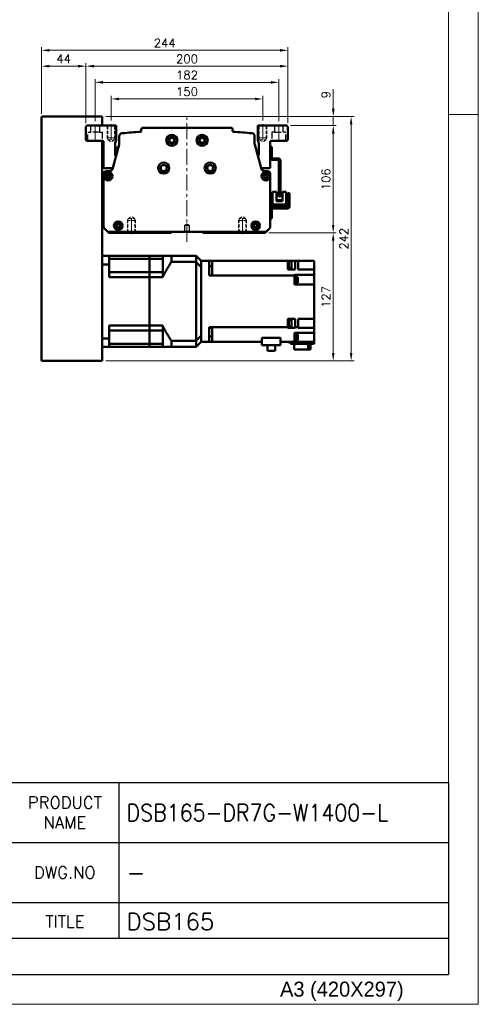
# Model space of a CAD drawing. Header units: millimetres. Extents: x 46891 to 51038, y 6223 to 10291.
# Tile 6 of 7: x 50584 to 51038, y 8529 to 9504. Entities that reach past the tile are written whole.
import ezdxf

# ---------------------------------------------------------------- set-up
doc = ezdxf.new("R2010")
doc.units = ezdxf.units.MM
doc.header["$LTSCALE"] = 0.5
for name, pattern in [('CENTER', [50.8, 31.75, -6.35, 6.35, -6.35]), ('HIDDEN', [9.525, 6.35, -3.175]), ('HIDDENX2', [19.05, 12.7, -6.35])]:
    doc.linetypes.add(name, pattern=pattern)
doc.layers.get('0').update_dxf_attribs({"lineweight": 20})
doc.layers.add('1', color=1, linetype='CENTER', lineweight=13)
doc.layers.add('외형선(ISO)', color=7, linetype='Continuous', lineweight=50)
doc.layers.add('2', color=2, linetype='HIDDENX2')
doc.layers.add('3', color=3, linetype='Continuous')
doc.styles.add('ACISOGDT', font='amgdt.shx')
doc.styles.add('DSR TEXT', font='romans.shx', dxfattribs={"bigfont": 'whgtxt.shx'})
doc.styles.get("Standard").update_dxf_attribs({"font": 'romans.shx', "bigfont": 'whgtxt.shx'})
doc.dimstyles.new('DSR', dxfattribs={"dimscale": 2, "dimtxt": 3, "dimasz": 3, "dimexe": 0.5, "dimexo": 0.5, "dimgap": 0.5, "dimtad": 1, "dimdsep": 46, "dimtxsty": 'Standard', "dimcen": 2.5, "dimclrd": 4, "dimclre": 4, "dimclrt": 2, "dimadec": 0, "dimazin": 2, "dimtfac": 1, "dimtmove": 0, "dimatfit": 3, "dimfxl": 0, "dimlwd": -1, "dimlwe": -1, "dimarcsym": 0})

# ---------------------------------------------------------------- blocks, each defined once
blk = doc.blocks.new('A$C13F00394')
at = {"layer": '3'}
for p, q in [((0, 32), (202.32, 32)), ((147.32, 32), (147.32, 6)), ((202.32, 32), (202.32, 0)), ((97.32, 22), (202.32, 22)), ((129.32, 12), (202.32, 12)), ((202.32, 6), (129.32, 6)), ((0, 0), (202.32, 0))]:
    blk.add_line(p, q, dxfattribs=at)
at = {"color": 7, "char_height": 2, "attachment_point": 5, "style": 'DSR TEXT'}
for s, insert in [('PRODUCT\\PNAME', (138.32, 27)), ('DWG.NO', (138.32, 17)), ('TITLE', (138.32, 8.83))]:
    blk.add_mtext(s, dxfattribs=dict(at, insert=insert))
blk = doc.blocks.new('A$C1C1952E1')
at = {"color": 1}
blk.add_lwpolyline([(0, 0), (420, 0), (420, 297), (0, 297)], close=True, dxfattribs=at)
at = {"color": 3}
blk.add_lwpolyline([(5, 5), (415, 5), (415, 292), (5, 292)], close=True, dxfattribs=at)
at = {"color": 7, "style": 'ACISOGDT'}
blk.add_text('A3 (420X297)', height=2.5, dxfattribs=at).set_placement((386.91, 1.28))
blk = doc.blocks.new('*D72')
at = {"color": 1, "linetype": 'ByBlock'}
for p, q in [((50674.66, 9404.03), (50674.66, 9428.44)), ((50824.66, 9404.03), (50824.66, 9428.44)), ((50816.86, 9425.44), (50682.46, 9425.44))]:
    blk.add_line(p, q, dxfattribs=at)
at = {"color": 1}
for points in [[(50682.46, 9426.74), (50682.46, 9424.14), (50674.66, 9425.44)], [(50816.86, 9426.74), (50816.86, 9424.14), (50824.66, 9425.44)]]:
    blk.add_solid(points, dxfattribs=at)
at = {"layer": 'Defpoints', "color": 0}
for p in [(50674.66, 9425.44), (50674.66, 9400.43), (50824.66, 9400.43)]:
    blk.add_point(p, dxfattribs=at)
at = {"color": 3, "insert": (50749.66, 9432.64), "char_height": 8.4, "attachment_point": 5, "style": 'DSR TEXT'}
blk.add_mtext('150', dxfattribs=at)
blk = doc.blocks.new('*D73')
at = {"color": 1, "linetype": 'ByBlock'}
for p, q in [((50658.66, 9403.59), (50658.66, 9444.88)), ((50832.86, 9441.88), (50666.46, 9441.88)), ((50840.66, 9403.59), (50840.66, 9444.88))]:
    blk.add_line(p, q, dxfattribs=at)
at = {"color": 1}
for points in [[(50666.46, 9443.18), (50666.46, 9440.58), (50658.66, 9441.88)], [(50832.86, 9443.18), (50832.86, 9440.58), (50840.66, 9441.88)]]:
    blk.add_solid(points, dxfattribs=at)
at = {"layer": 'Defpoints', "color": 0}
for p in [(50658.66, 9441.88), (50658.66, 9399.99), (50840.66, 9399.99)]:
    blk.add_point(p, dxfattribs=at)
at = {"color": 3, "insert": (50749.66, 9449.08), "char_height": 8.4, "attachment_point": 5, "style": 'DSR TEXT'}
blk.add_mtext('182', dxfattribs=at)
blk = doc.blocks.new('*D74')
at = {"color": 1, "linetype": 'ByBlock'}
for p, q in [((50649.66, 9401.59), (50649.66, 9460.89)), ((50841.86, 9457.89), (50657.46, 9457.89)), ((50849.66, 9401.59), (50849.66, 9460.89))]:
    blk.add_line(p, q, dxfattribs=at)
at = {"color": 1}
for points in [[(50657.46, 9459.19), (50657.46, 9456.59), (50649.66, 9457.89)], [(50841.86, 9459.19), (50841.86, 9456.59), (50849.66, 9457.89)]]:
    blk.add_solid(points, dxfattribs=at)
at = {"layer": 'Defpoints', "color": 0}
for p in [(50649.66, 9457.89), (50649.66, 9397.99), (50849.66, 9397.99)]:
    blk.add_point(p, dxfattribs=at)
at = {"color": 3, "insert": (50749.66, 9465.09), "char_height": 8.4, "attachment_point": 5, "style": 'DSR TEXT'}
blk.add_mtext('200', dxfattribs=at)
blk = doc.blocks.new('*D75')
at = {"color": 1, "linetype": 'ByBlock'}
for p, q in [((50605.66, 9410.59), (50605.66, 9460.89)), ((50641.86, 9457.89), (50613.46, 9457.89)), ((50649.66, 9401.59), (50649.66, 9460.89))]:
    blk.add_line(p, q, dxfattribs=at)
at = {"color": 1}
for points in [[(50613.46, 9459.19), (50613.46, 9456.59), (50605.66, 9457.89)], [(50641.86, 9459.19), (50641.86, 9456.59), (50649.66, 9457.89)]]:
    blk.add_solid(points, dxfattribs=at)
at = {"layer": 'Defpoints', "color": 0}
for p in [(50605.66, 9457.89), (50605.66, 9406.99), (50649.66, 9397.99)]:
    blk.add_point(p, dxfattribs=at)
at = {"color": 3, "insert": (50627.66, 9465.09), "char_height": 8.4, "attachment_point": 5, "style": 'DSR TEXT'}
blk.add_mtext('44', dxfattribs=at)
blk = doc.blocks.new('*D76')
at = {"color": 1, "linetype": 'ByBlock'}
for p, q in [((50605.66, 9410.59), (50605.66, 9476.59)), ((50849.66, 9401.59), (50849.66, 9476.59)), ((50613.46, 9473.59), (50841.86, 9473.59))]:
    blk.add_line(p, q, dxfattribs=at)
at = {"color": 1}
for points in [[(50613.46, 9474.89), (50613.46, 9472.29), (50605.66, 9473.59)], [(50841.86, 9474.89), (50841.86, 9472.29), (50849.66, 9473.59)]]:
    blk.add_solid(points, dxfattribs=at)
at = {"layer": 'Defpoints', "color": 0}
for p in [(50849.66, 9473.59), (50605.66, 9406.99), (50849.66, 9397.99)]:
    blk.add_point(p, dxfattribs=at)
at = {"color": 3, "insert": (50727.66, 9480.79), "char_height": 8.4, "attachment_point": 5, "style": 'DSR TEXT'}
blk.add_mtext('244', dxfattribs=at)
blk = doc.blocks.new('*D77')
at = {"color": 1, "linetype": 'ByBlock'}
for p, q in [((50852.26, 9398.99), (50897.42, 9398.99)), ((50894.42, 9391.19), (50894.42, 9300.79)), ((50830.76, 9292.99), (50897.42, 9292.99))]:
    blk.add_line(p, q, dxfattribs=at)
at = {"color": 1}
for points in [[(50893.12, 9391.19), (50895.72, 9391.19), (50894.42, 9398.99)], [(50893.12, 9300.79), (50895.72, 9300.79), (50894.42, 9292.99)]]:
    blk.add_solid(points, dxfattribs=at)
at = {"layer": 'Defpoints', "color": 0}
for p in [(50848.66, 9398.99), (50827.16, 9292.99), (50894.42, 9292.99)]:
    blk.add_point(p, dxfattribs=at)
at = {"color": 3, "insert": (50887.22, 9345.99), "char_height": 8.4, "attachment_point": 5, "rotation": 90, "style": 'DSR TEXT'}
blk.add_mtext('106', dxfattribs=at)
blk = doc.blocks.new('*D78')
at = {"color": 1, "linetype": 'ByBlock'}
for p, q in [((50830.76, 9292.99), (50897.42, 9292.99)), ((50894.42, 9285.19), (50894.42, 9173.79)), ((50669.26, 9165.99), (50897.42, 9165.99))]:
    blk.add_line(p, q, dxfattribs=at)
at = {"color": 1}
for points in [[(50893.12, 9285.19), (50895.72, 9285.19), (50894.42, 9292.99)], [(50893.12, 9173.79), (50895.72, 9173.79), (50894.42, 9165.99)]]:
    blk.add_solid(points, dxfattribs=at)
at = {"layer": 'Defpoints', "color": 0}
for p in [(50827.16, 9292.99), (50665.66, 9165.99), (50894.42, 9165.99)]:
    blk.add_point(p, dxfattribs=at)
at = {"color": 3, "insert": (50887.22, 9229.49), "char_height": 8.4, "attachment_point": 5, "rotation": 90, "style": 'DSR TEXT'}
blk.add_mtext('127', dxfattribs=at)
blk = doc.blocks.new('*D79')
at = {"color": 1, "linetype": 'ByBlock'}
for p, q in [((50894.5, 9415.79), (50894.5, 9435.28)), ((50669.26, 9407.99), (50897.5, 9407.99)), ((50852.26, 9398.99), (50897.5, 9398.99)), ((50894.5, 9398.99), (50894.5, 9407.99)), ((50894.5, 9391.19), (50894.5, 9383.39))]:
    blk.add_line(p, q, dxfattribs=at)
at = {"color": 1}
for points in [[(50893.2, 9415.79), (50895.8, 9415.79), (50894.5, 9407.99)], [(50893.2, 9391.19), (50895.8, 9391.19), (50894.5, 9398.99)]]:
    blk.add_solid(points, dxfattribs=at)
at = {"layer": 'Defpoints', "color": 0}
for p in [(50665.66, 9407.99), (50848.66, 9398.99), (50894.5, 9407.99)]:
    blk.add_point(p, dxfattribs=at)
at = {"color": 3, "insert": (50887.3, 9429.68), "char_height": 8.4, "attachment_point": 5, "rotation": 90, "style": 'DSR TEXT'}
blk.add_mtext('9', dxfattribs=at)
blk = doc.blocks.new('*D80')
at = {"color": 1, "linetype": 'ByBlock'}
for p, q in [((50669.26, 9407.99), (50915.18, 9407.99)), ((50912.18, 9400.19), (50912.18, 9173.79)), ((50669.26, 9165.99), (50915.18, 9165.99))]:
    blk.add_line(p, q, dxfattribs=at)
at = {"color": 1}
for points in [[(50910.88, 9400.19), (50913.48, 9400.19), (50912.18, 9407.99)], [(50910.88, 9173.79), (50913.48, 9173.79), (50912.18, 9165.99)]]:
    blk.add_solid(points, dxfattribs=at)
at = {"layer": 'Defpoints', "color": 0}
for p in [(50665.66, 9407.99), (50665.66, 9165.99), (50912.18, 9165.99)]:
    blk.add_point(p, dxfattribs=at)
at = {"color": 3, "insert": (50904.98, 9286.99), "char_height": 8.4, "attachment_point": 5, "rotation": 90, "style": 'DSR TEXT'}
blk.add_mtext('242', dxfattribs=at)

msp = doc.modelspace()

# ---------------------------------------------------------------- linework, layer by layer
at = {"color": 1}
msp.add_line((51038.06932, 9409.88267), (51008.40982, 9409.88267), dxfattribs=at)
at = {"color": 2, "linetype": 'HIDDEN'}
for p, q in [((50670.65988, 9398.99357), (50670.65988, 9386.99357)), ((50671.25988, 9398.39357), (50670.65988, 9398.99357)), ((50671.25988, 9398.39357), (50678.05988, 9398.39357)), ((50671.25988, 9398.39357), (50671.25988, 9384.99357)), ((50678.05988, 9398.39357), (50678.65988, 9398.99357)), ((50678.05988, 9398.39357), (50678.05988, 9384.99357)), ((50678.65988, 9398.99357), (50678.65988, 9386.99357)), ((50820.65988, 9398.99357), (50820.65988, 9386.99357)), ((50821.25988, 9398.39357), (50820.65988, 9398.99357)), ((50821.25988, 9398.39357), (50828.05988, 9398.39357)), ((50821.25988, 9398.39357), (50821.25988, 9384.99357)), ((50828.05988, 9398.39357), (50828.65988, 9398.99357)), ((50828.05988, 9398.39357), (50828.05988, 9384.99357)), ((50828.65988, 9398.99357), (50828.65988, 9386.99357)), ((50670.65988, 9386.99357), (50678.65988, 9386.99357)), ((50670.65988, 9386.99357), (50671.25988, 9385.95434)), ((50671.25988, 9384.99357), (50678.05988, 9384.99357)), ((50671.25988, 9384.99357), (50674.65988, 9383.03058)), ((50678.05988, 9384.99357), (50674.65988, 9383.03058)), ((50678.65988, 9386.99357), (50678.05988, 9385.95434)), ((50820.65988, 9386.99357), (50828.65988, 9386.99357)), ((50820.65988, 9386.99357), (50821.25988, 9385.95434)), ((50821.25988, 9384.99357), (50828.05988, 9384.99357)), ((50821.25988, 9384.99357), (50824.65988, 9383.03058)), ((50828.05988, 9384.99357), (50824.65988, 9383.03058)), ((50828.65988, 9386.99357), (50828.05988, 9385.95434)), ((50690.65988, 9304.99357), (50691.25988, 9306.0328)), ((50690.65988, 9304.99357), (50698.65988, 9304.99357)), ((50690.65988, 9292.99357), (50690.65988, 9304.99357)), ((50691.25988, 9306.99357), (50694.65988, 9308.95656)), ((50691.25988, 9306.99357), (50698.05988, 9306.99357)), ((50691.25988, 9293.59357), (50691.25988, 9306.99357)), ((50698.05988, 9306.99357), (50694.65988, 9308.95656)), ((50698.05988, 9293.59357), (50698.05988, 9306.99357)), ((50698.65988, 9304.99357), (50698.05988, 9306.0328)), ((50698.65988, 9292.99357), (50698.65988, 9304.99357)), ((50800.65988, 9304.99357), (50801.25988, 9306.0328)), ((50808.65988, 9304.99357), (50800.65988, 9304.99357)), ((50800.65988, 9292.99357), (50800.65988, 9304.99357)), ((50801.25988, 9306.99357), (50804.65988, 9308.95656)), ((50808.05988, 9306.99357), (50801.25988, 9306.99357)), ((50801.25988, 9293.59357), (50801.25988, 9306.99357)), ((50808.05988, 9306.99357), (50804.65988, 9308.95656)), ((50808.05988, 9293.59357), (50808.05988, 9306.99357)), ((50808.65988, 9304.99357), (50808.05988, 9306.0328)), ((50808.65988, 9292.99357), (50808.65988, 9304.99357)), ((50691.25988, 9293.59357), (50690.65988, 9292.99357)), ((50691.25988, 9293.59357), (50698.05988, 9293.59357)), ((50698.05988, 9293.59357), (50698.65988, 9292.99357)), ((50801.25988, 9293.59357), (50800.65988, 9292.99357)), ((50808.05988, 9293.59357), (50801.25988, 9293.59357)), ((50808.05988, 9293.59357), (50808.65988, 9292.99357))]:
    msp.add_line(p, q, dxfattribs=at)
at = {"color": 1, "linetype": 'CENTER'}
for p, q in [((50674.65988, 9400.42911), (50674.65988, 9381.86441)), ((50824.65988, 9400.42911), (50824.65988, 9381.86441)), ((50694.65988, 9291.55802), (50694.65988, 9310.12273)), ((50804.65988, 9291.55802), (50804.65988, 9310.12273))]:
    msp.add_line(p, q, dxfattribs=at)
at = {"layer": '1'}
for p, q in [((50658.65988, 9382.99357), (50658.65988, 9399.99357)), ((50749.65988, 9283.99357), (50749.65988, 9406.99357)), ((50840.65988, 9382.99357), (50840.65988, 9399.99357))]:
    msp.add_line(p, q, dxfattribs=at)
at = {"layer": '2'}
for p, q in [((50654.40988, 9392.49357), (50654.40988, 9398.99357)), ((50662.90988, 9398.99357), (50662.90988, 9392.49357)), ((50836.40988, 9398.99357), (50836.40988, 9392.49357)), ((50844.90988, 9392.49357), (50844.90988, 9398.99357)), ((50651.65988, 9392.49357), (50654.40988, 9392.49357)), ((50651.65988, 9383.99357), (50651.65988, 9392.49357)), ((50662.90988, 9392.49357), (50654.40988, 9392.49357)), ((50662.90988, 9392.49357), (50665.65988, 9392.49357)), ((50665.65988, 9392.49357), (50665.65988, 9383.99357)), ((50836.40988, 9392.49357), (50833.65988, 9392.49357)), ((50833.65988, 9392.49357), (50833.65988, 9383.99357)), ((50836.40988, 9392.49357), (50844.90988, 9392.49357)), ((50847.65988, 9392.49357), (50844.90988, 9392.49357)), ((50847.65988, 9383.99357), (50847.65988, 9392.49357)), ((50749.65988, 9301.49572), (50747.15988, 9299.99357)), ((50752.15988, 9299.99357), (50749.65988, 9301.49572)), ((50747.15988, 9299.99357), (50747.15988, 9293.99357)), ((50752.15988, 9299.99357), (50747.15988, 9299.99357)), ((50752.15988, 9293.99357), (50752.15988, 9299.99357))]:
    msp.add_line(p, q, dxfattribs=at)
at = {"layer": '3'}
for p in [(51008.40982, 8748.47582), (49808.28287, 8558.65502)]:
    msp.add_line(p, (51008.40982, 8558.65502), dxfattribs=at)
at = {"layer": '외형선(ISO)'}
for p, q in [((50605.65988, 9166.99357), (50605.65988, 9406.99357)), ((50606.65988, 9407.99357), (50665.65988, 9407.99357)), ((50649.65988, 9397.99357), (50650.65988, 9398.99357)), ((50650.65988, 9398.99357), (50679.65988, 9398.99357)), ((50665.65988, 9406.99357), (50665.65988, 9407.99357)), ((50665.65988, 9398.99357), (50665.65988, 9406.99357)), ((50679.65988, 9398.99357), (50679.65988, 9384.31811)), ((50819.65988, 9384.31811), (50819.65988, 9398.99357)), ((50819.65988, 9398.99357), (50848.65988, 9398.99357)), ((50848.65988, 9398.99357), (50849.65988, 9397.99357)), ((50649.65988, 9384.99357), (50649.65988, 9397.99357)), ((50704.43247, 9393.48085), (50704.43247, 9394.99357)), ((50706.43247, 9396.99357), (50792.88729, 9396.99357)), ((50794.88729, 9394.99357), (50794.88729, 9393.48085)), ((50849.65988, 9397.99357), (50849.65988, 9384.99357)), ((50650.65988, 9383.99357), (50649.65988, 9384.99357)), ((50666.15988, 9383.99357), (50650.65988, 9383.99357)), ((50665.65988, 9166.99357), (50665.65988, 9383.99357)), ((50667.15988, 9376.49357), (50667.15988, 9382.99357)), ((50675.89952, 9355.91663), (50682.59322, 9380.32027)), ((50678.65988, 9381.31811), (50678.65988, 9369.99357)), ((50682.65988, 9380.67925), (50682.65988, 9388.45669)), ((50816.65988, 9388.45669), (50816.65988, 9380.67925)), ((50816.72653, 9380.32027), (50823.42024, 9355.91663)), ((50820.65988, 9369.99357), (50820.65988, 9381.31811)), ((50832.15988, 9382.99357), (50832.15988, 9376.49357)), ((50848.65988, 9383.99357), (50833.15988, 9383.99357)), ((50849.65988, 9384.99357), (50848.65988, 9383.99357)), ((50667.65988, 9375.99357), (50667.15988, 9376.49357)), ((50667.15988, 9375.49357), (50667.65988, 9375.99357)), ((50667.15988, 9374.49357), (50667.15988, 9375.49357)), ((50667.65988, 9373.99357), (50667.15988, 9374.49357)), ((50667.15988, 9373.49357), (50667.65988, 9373.99357)), ((50667.15988, 9372.49357), (50667.15988, 9373.49357)), ((50667.65988, 9371.99357), (50667.15988, 9372.49357)), ((50667.15988, 9371.49357), (50667.65988, 9371.99357)), ((50667.15988, 9357.99357), (50667.15988, 9371.49357)), ((50678.65988, 9376.99357), (50681.68074, 9376.99357)), ((50832.15988, 9376.49357), (50831.65988, 9375.99357)), ((50831.65988, 9375.99357), (50832.15988, 9375.49357)), ((50832.15988, 9374.49357), (50831.65988, 9373.99357)), ((50831.65988, 9373.99357), (50832.15988, 9373.49357)), ((50832.15988, 9372.49357), (50831.65988, 9371.99357)), ((50831.65988, 9371.99357), (50832.15988, 9371.49357)), ((50832.15988, 9377.99357), (50833.75988, 9377.99357)), ((50832.15988, 9375.49357), (50832.15988, 9376.49357)), ((50832.15988, 9375.49357), (50832.15988, 9374.49357)), ((50832.15988, 9373.49357), (50832.15988, 9374.49357)), ((50832.15988, 9373.49357), (50832.15988, 9372.49357)), ((50832.15988, 9371.49357), (50832.15988, 9372.49357)), ((50832.15988, 9371.49357), (50832.15988, 9357.99357)), ((50833.75988, 9377.99357), (50833.75988, 9366.59357)), ((50833.75988, 9366.59357), (50832.22027, 9366.59357)), ((50840.05988, 9366.59357), (50834.25988, 9366.59357)), ((50834.25988, 9364.99357), (50840.05988, 9364.99357)), ((50840.55988, 9364.49357), (50840.55988, 9328.99357)), ((50842.15988, 9328.99357), (50842.15988, 9364.49357)), ((50667.15988, 9299.23621), (50667.15988, 9350.99357)), ((50674.65988, 9356.99357), (50668.15988, 9356.99357)), ((50670.15988, 9353.99357), (50673.09948, 9353.99357)), ((50831.15988, 9356.99357), (50824.65988, 9356.99357)), ((50826.22028, 9353.99357), (50829.15988, 9353.99357)), ((50832.15988, 9350.99357), (50832.15988, 9299.23621)), ((50834.45985, 9333.49373), (50838.15985, 9333.49374)), ((50834.45987, 9321.09373), (50834.45985, 9333.49373)), ((50838.15985, 9333.49374), (50838.15986, 9324.09374)), ((50844.15985, 9333.49375), (50847.85985, 9333.49376)), ((50844.15986, 9324.09375), (50844.15985, 9333.49375)), ((50847.85985, 9333.49376), (50847.85987, 9321.09376)), ((50849.55983, 9331.99376), (50851.15983, 9331.99377)), ((50849.55983, 9331.99376), (50849.55984, 9328.99376)), ((50851.15984, 9328.99377), (50851.15983, 9331.99377)), ((50665.65988, 9320.99357), (50667.15988, 9320.99357)), ((50834.45987, 9321.09373), (50836.45987, 9321.09374)), ((50834.45987, 9321.09373), (50834.45987, 9318.59373)), ((50836.45987, 9321.09374), (50845.85987, 9321.09376)), ((50844.15986, 9325.09375), (50838.15986, 9325.09374)), ((50838.15986, 9324.79374), (50844.15986, 9324.79375)), ((50844.15986, 9324.09375), (50838.15986, 9324.09374)), ((50840.55988, 9328.99357), (50842.15988, 9328.99357)), ((50845.85987, 9321.09376), (50847.85987, 9321.09376)), ((50847.85987, 9318.59376), (50847.85987, 9321.09376)), ((50849.55986, 9319.09376), (50849.55984, 9328.99376)), ((50851.15984, 9328.99377), (50851.15986, 9318.99377)), ((50833.75986, 9316.49373), (50833.75987, 9309.99373)), ((50834.15986, 9318.59373), (50849.05986, 9318.59376)), ((50849.15986, 9316.99376), (50834.25986, 9316.99373)), ((50833.75988, 9306.99373), (50832.15988, 9306.99373)), ((50833.75988, 9306.99373), (50833.75987, 9309.99373)), ((50671.15988, 9293.99357), (50668.03856, 9297.11489)), ((50672.15988, 9292.99357), (50671.15988, 9293.99357)), ((50828.15988, 9293.99357), (50671.15988, 9293.99357)), ((50733.65988, 9292.99357), (50672.15988, 9292.99357)), ((50734.51343, 9293.84712), (50733.65988, 9292.99357)), ((50765.65988, 9292.99357), (50764.80633, 9293.84712)), ((50827.15988, 9292.99357), (50765.65988, 9292.99357)), ((50828.15988, 9293.99357), (50827.15988, 9292.99357)), ((50831.2812, 9297.11489), (50828.15988, 9293.99357)), ((50665.65988, 9269.99357), (50672.65988, 9269.99357)), ((50672.65988, 9269.99357), (50672.65988, 9261.58592)), ((50712.65988, 9269.99357), (50672.65988, 9269.99357)), ((50672.65988, 9267.04579), (50712.65988, 9267.04579)), ((50712.65988, 9267.04579), (50712.65988, 9269.99357)), ((50712.65988, 9269.99357), (50712.65988, 9267.04579)), ((50712.65988, 9269.99357), (50734.20988, 9269.99357)), ((50712.65988, 9260.34857), (50712.65988, 9267.04579)), ((50712.65988, 9260.34857), (50712.65988, 9267.04579)), ((50712.65988, 9267.04579), (50725.65988, 9267.04579)), ((50725.65988, 9269.99357), (50725.65988, 9267.04579)), ((50725.65988, 9253.84857), (50725.65988, 9267.04579)), ((50734.20988, 9269.99357), (50734.20988, 9263.99617)), ((50734.20988, 9269.99357), (50758.65988, 9269.99357)), ((50734.20988, 9263.99617), (50758.65988, 9263.99617)), ((50758.65988, 9263.99617), (50758.65988, 9269.99357)), ((50763.65988, 9264.99357), (50758.65988, 9269.99357)), ((50758.65988, 9185.99097), (50758.65988, 9263.99617)), ((50763.65988, 9264.99357), (50771.65988, 9264.99357)), ((50763.65988, 9264.99357), (50763.65988, 9264.90548)), ((50763.65988, 9264.90548), (50763.65988, 9259.1006)), ((50774.65988, 9264.99357), (50771.65988, 9264.99357)), ((50771.65988, 9257.99357), (50771.65988, 9264.99357)), ((50774.65988, 9264.99357), (50774.65988, 9256.43742)), ((50774.65988, 9264.99357), (50849.65988, 9264.99357)), ((50849.65988, 9265.21347), (50849.65988, 9264.99357)), ((50849.65988, 9265.21347), (50850.65988, 9265.21347)), ((50849.65988, 9256.55451), (50849.65988, 9264.99357)), ((50850.65988, 9257.61347), (50850.65988, 9265.21347)), ((50851.65988, 9264.99357), (50850.65988, 9264.99357)), ((50850.65988, 9264.91347), (50853.25988, 9264.91347)), ((50851.65988, 9264.99357), (50856.65988, 9264.99357)), ((50851.65988, 9264.99357), (50851.65988, 9264.91347)), ((50853.25988, 9257.91347), (50853.25988, 9264.91347)), ((50856.65988, 9264.99357), (50859.65988, 9264.99357)), ((50856.65988, 9264.99357), (50856.65988, 9256.59357)), ((50875.65988, 9264.99357), (50859.65988, 9264.99357)), ((50859.65988, 9256.59357), (50859.65988, 9264.99357)), ((50875.65988, 9260.59357), (50875.65988, 9264.99357)), ((50665.65988, 9261.58592), (50672.65988, 9261.58592)), ((50672.65988, 9248.99357), (50672.65988, 9261.58592)), ((50672.65988, 9253.84857), (50712.65988, 9253.84857)), ((50712.65988, 9253.84857), (50712.65988, 9260.34857)), ((50712.65988, 9253.84857), (50712.65988, 9260.34857)), ((50712.65988, 9248.99357), (50712.65988, 9253.84857)), ((50712.65988, 9253.84857), (50712.65988, 9248.99357)), ((50712.65988, 9253.84857), (50725.65988, 9253.84857)), ((50725.65988, 9253.84857), (50725.65988, 9248.99357)), ((50763.65988, 9259.1006), (50763.65988, 9258.99725)), ((50763.65988, 9190.98989), (50763.65988, 9258.99725)), ((50763.65988, 9257.99357), (50763.65988, 9191.99357)), ((50774.65988, 9259.85785), (50771.65988, 9259.85785)), ((50771.65988, 9250.65114), (50771.65988, 9257.99357)), ((50774.65988, 9251.32624), (50774.65988, 9256.43742)), ((50849.65988, 9257.61347), (50850.65988, 9257.61347)), ((50849.65988, 9256.55451), (50851.65988, 9256.55451)), ((50850.65988, 9257.91347), (50853.25988, 9257.91347)), ((50851.65988, 9256.59357), (50851.65988, 9257.91347)), ((50851.65988, 9256.59357), (50851.65988, 9256.55451)), ((50851.65988, 9256.59357), (50856.65988, 9256.59357)), ((50859.65988, 9256.59357), (50875.65988, 9256.59357)), ((50875.65988, 9260.59357), (50875.65988, 9256.59357)), ((50875.65988, 9256.43742), (50875.65988, 9256.59357)), ((50875.65988, 9256.43742), (50875.65988, 9251.36068)), ((50712.65988, 9248.99357), (50672.65988, 9248.99357)), ((50712.65988, 9200.99357), (50712.65988, 9248.99357)), ((50712.65988, 9200.99357), (50712.65988, 9248.99357)), ((50712.65988, 9248.99357), (50725.65988, 9248.99357)), ((50774.65988, 9251.07045), (50771.65988, 9251.07045)), ((50774.65988, 9250.65114), (50771.65988, 9250.65114)), ((50774.65988, 9251.32624), (50774.65988, 9250.65976)), ((50774.65988, 9250.65976), (50774.65988, 9250.65114)), ((50774.65988, 9250.65976), (50856.15988, 9250.65976)), ((50856.15988, 9251.36068), (50875.65988, 9251.36068)), ((50856.15988, 9251.36068), (50856.15988, 9251.32624)), ((50856.15988, 9250.65976), (50856.15988, 9251.32624)), ((50856.15988, 9250.65976), (50856.15988, 9241.69357)), ((50856.65988, 9249.19214), (50856.15988, 9249.19214)), ((50856.65988, 9243.19214), (50856.15988, 9243.19214)), ((50856.65988, 9243.19214), (50856.65988, 9249.19214)), ((50857.35988, 9249.14214), (50856.65988, 9249.14214)), ((50857.35988, 9243.24214), (50856.65988, 9243.24214)), ((50857.35988, 9243.24214), (50857.35988, 9249.14214)), ((50859.35988, 9248.94214), (50857.35988, 9248.94214)), ((50859.35988, 9243.44214), (50857.35988, 9243.44214)), ((50859.35988, 9243.44214), (50859.35988, 9248.94214)), ((50875.65988, 9246.19357), (50875.65988, 9251.36068)), ((50875.65988, 9246.19357), (50875.65988, 9241.69357)), ((50856.15988, 9241.69357), (50875.65988, 9241.69357)), ((50875.65988, 9207.79357), (50875.65988, 9241.69357)), ((50851.65988, 9207.79499), (50849.65988, 9207.79499)), ((50849.65988, 9204.55688), (50849.65988, 9207.79499)), ((50849.65988, 9207.08295), (50850.65988, 9207.08295)), ((50849.65988, 9204.55688), (50849.65988, 9202.00903)), ((50850.65988, 9199.48295), (50850.65988, 9207.08295)), ((50850.65988, 9206.78295), (50853.25988, 9206.78295)), ((50851.65988, 9207.79499), (50851.65988, 9207.79357)), ((50856.65988, 9207.79357), (50851.65988, 9207.79357)), ((50851.65988, 9206.78295), (50851.65988, 9207.79357)), ((50853.25988, 9199.78295), (50853.25988, 9206.78295)), ((50856.65988, 9207.79357), (50856.65988, 9199.32738)), ((50859.65988, 9207.79357), (50875.65988, 9207.79357)), ((50859.65988, 9199.32738), (50859.65988, 9207.79357)), ((50875.65988, 9207.79357), (50875.65988, 9203.79357)), ((50875.65988, 9198.67163), (50875.65988, 9203.79357)), ((50672.65988, 9188.40122), (50672.65988, 9200.99357)), ((50712.65988, 9200.99357), (50672.65988, 9200.99357)), ((50672.65988, 9196.13857), (50712.65988, 9196.13857)), ((50712.65988, 9196.13857), (50712.65988, 9200.99357)), ((50712.65988, 9200.99357), (50712.65988, 9196.13857)), ((50712.65988, 9200.99357), (50725.65988, 9200.99357)), ((50712.65988, 9189.63857), (50712.65988, 9196.13857)), ((50712.65988, 9189.63857), (50712.65988, 9196.13857)), ((50712.65988, 9196.13857), (50725.65988, 9196.13857)), ((50725.65988, 9200.99357), (50725.65988, 9196.13857)), ((50725.65988, 9196.13857), (50725.65988, 9182.94135)), ((50774.65988, 9199.336), (50771.65988, 9199.336)), ((50771.65988, 9191.99357), (50771.65988, 9199.336)), ((50774.65988, 9198.91669), (50771.65988, 9198.91669)), ((50774.65988, 9199.336), (50774.65988, 9199.32738)), ((50774.65988, 9199.32738), (50774.65988, 9198.6609)), ((50849.65988, 9199.32738), (50774.65988, 9199.32738)), ((50774.65988, 9193.54972), (50774.65988, 9198.6609)), ((50774.65988, 9193.54972), (50774.65988, 9184.99357)), ((50849.65988, 9199.32738), (50849.65988, 9202.00903)), ((50849.65988, 9199.48295), (50850.65988, 9199.48295)), ((50849.65988, 9198.66894), (50849.65988, 9199.32738)), ((50851.65988, 9198.66894), (50849.65988, 9198.66894)), ((50850.65988, 9199.78295), (50853.25988, 9199.78295)), ((50851.65988, 9199.78295), (50851.65988, 9198.67163)), ((50851.65988, 9198.67163), (50851.65988, 9198.66894)), ((50856.65988, 9198.67163), (50851.65988, 9198.67163)), ((50875.65988, 9193.89357), (50856.15988, 9193.89357)), ((50856.15988, 9193.89357), (50856.15988, 9193.54972)), ((50856.15988, 9184.99357), (50856.15988, 9193.54972)), ((50856.65988, 9199.32738), (50859.65988, 9199.32738)), ((50856.65988, 9199.32738), (50856.65988, 9198.67163)), ((50859.65988, 9198.67163), (50859.65988, 9199.32738)), ((50859.65988, 9198.67163), (50875.65988, 9198.67163)), ((50875.65988, 9198.6609), (50875.65988, 9198.67163)), ((50875.65988, 9198.6609), (50875.65988, 9193.89357)), ((50875.65988, 9193.89357), (50875.65988, 9189.39357)), ((50665.65988, 9188.40122), (50672.65988, 9188.40122)), ((50672.65988, 9188.40122), (50672.65988, 9179.99357)), ((50712.65988, 9182.94135), (50712.65988, 9189.63857)), ((50712.65988, 9182.94135), (50712.65988, 9189.63857)), ((50734.20988, 9185.99097), (50734.20988, 9179.99357)), ((50734.20988, 9185.99097), (50758.65988, 9185.99097)), ((50758.65988, 9179.99357), (50758.65988, 9185.99097)), ((50758.65988, 9179.99357), (50763.65988, 9184.99357)), ((50763.65988, 9190.88654), (50763.65988, 9190.98989)), ((50763.65988, 9190.88654), (50763.65988, 9185.08166)), ((50763.65988, 9184.99357), (50763.65988, 9185.08166)), ((50763.65988, 9184.99357), (50771.65988, 9184.99357)), ((50771.65988, 9184.99357), (50771.65988, 9191.99357)), ((50774.65988, 9190.12929), (50771.65988, 9190.12929)), ((50771.65988, 9184.99357), (50774.65988, 9184.99357)), ((50823.75988, 9184.99357), (50774.65988, 9184.99357)), ((50842.30988, 9189.02212), (50823.75988, 9189.02212)), ((50823.75988, 9181.59357), (50823.75988, 9189.02212)), ((50842.30988, 9181.59357), (50842.30988, 9189.02212)), ((50842.30988, 9184.99357), (50856.15988, 9184.99357)), ((50849.65988, 9184.99357), (50849.65988, 9184.77367)), ((50849.65988, 9184.77367), (50850.65988, 9184.77367)), ((50850.65988, 9184.77367), (50850.65988, 9184.99357)), ((50852.15988, 9182.99357), (50852.15988, 9184.99357)), ((50856.65988, 9192.43263), (50856.15988, 9192.43263)), ((50856.65988, 9186.43263), (50856.15988, 9186.43263)), ((50875.65988, 9184.99357), (50856.15988, 9184.99357)), ((50856.65988, 9186.43263), (50856.65988, 9192.43263)), ((50857.35988, 9192.38263), (50856.65988, 9192.38263)), ((50857.35988, 9186.48263), (50856.65988, 9186.48263)), ((50857.35988, 9186.48263), (50857.35988, 9192.38263)), ((50859.35988, 9192.18263), (50857.35988, 9192.18263)), ((50859.35988, 9186.68263), (50857.35988, 9186.68263)), ((50859.35988, 9186.68263), (50859.35988, 9192.18263)), ((50875.65988, 9189.39357), (50875.65988, 9184.99357)), ((50875.65988, 9182.99357), (50875.65988, 9184.99357)), ((50665.65988, 9179.99357), (50672.65988, 9179.99357)), ((50672.65988, 9182.94135), (50712.65988, 9182.94135)), ((50712.65988, 9179.99357), (50672.65988, 9179.99357)), ((50712.65988, 9179.99357), (50712.65988, 9182.94135)), ((50712.65988, 9182.94135), (50712.65988, 9179.99357)), ((50712.65988, 9182.94135), (50725.65988, 9182.94135)), ((50712.65988, 9179.99357), (50734.20988, 9179.99357)), ((50725.65988, 9182.94135), (50725.65988, 9179.99357)), ((50734.20988, 9179.99357), (50758.65988, 9179.99357)), ((50823.75988, 9181.59357), (50842.30988, 9181.59357)), ((50829.53488, 9176.19357), (50829.53488, 9181.59357)), ((50836.98488, 9176.19357), (50829.53488, 9176.19357)), ((50836.98488, 9176.19357), (50836.98488, 9181.59357)), ((50875.65988, 9182.99357), (50852.15988, 9182.99357)), ((50855.7543, 9177.49357), (50855.7543, 9182.99357)), ((50869.64994, 9177.49357), (50855.7543, 9177.49357)), ((50869.64994, 9177.49357), (50869.64994, 9182.99357)), ((50871.96546, 9177.49357), (50869.64994, 9177.49357)), ((50871.96546, 9182.99357), (50871.96546, 9177.49357)), ((50665.65988, 9165.99357), (50606.65988, 9165.99357)), ((50665.65988, 9165.99357), (50665.65988, 9166.99357))]:
    msp.add_line(p, q, dxfattribs=at)
for centre, radius in [((50734.65988, 9384.49357), 5.5), ((50764.65988, 9384.49357), 5.5), ((50734.65988, 9384.49357), 3.3), ((50734.65988, 9384.49357), 2.4585), ((50764.65988, 9384.49357), 3.3), ((50764.65988, 9384.49357), 2.4585), ((50726.65988, 9356.99357), 5.5), ((50726.65988, 9356.99357), 3.3), ((50726.65988, 9356.99357), 2.9585), ((50772.65988, 9356.99357), 5.5), ((50772.65988, 9356.99357), 3.3), ((50772.65988, 9356.99357), 2.9585), ((50671.65988, 9348.99357), 4.25), ((50671.65988, 9348.99357), 2.25), ((50827.65988, 9348.99357), 4.25), ((50827.65988, 9348.99357), 2.25), ((50681.65988, 9299.99357), 4.25), ((50681.65988, 9299.99357), 2.25), ((50817.65988, 9299.99357), 4.25), ((50817.65988, 9299.99357), 2.25)]:
    msp.add_circle(centre, radius, dxfattribs=at)
for centre, radius, start, end in [((50606.65988, 9406.99357), 1, 90, 180), ((50685.65988, 9388.45669), 3, 95.80911533, 180), ((50735.65988, 8896.99357), 497, 93.6564443, 95.80911533), ((50703.93247, 9393.48085), 0.5, 273.65644439, 0), ((50706.43247, 9394.99357), 2, 89.99999994, 180), ((50792.88729, 9394.99357), 2, 0, 89.99999994), ((50795.38729, 9393.48085), 0.5, 180, 266.3435556), ((50763.65988, 8896.99357), 497, 84.19088456, 86.34355559), ((50813.65988, 9388.45669), 3, 0, 84.19088457), ((50666.15988, 9382.99357), 1, 0, 90), ((50683.65988, 9381.31811), 5, 143.13010235, 180), ((50681.65988, 9380.67925), 1, 338.96248892, 0), ((50817.65988, 9380.67925), 1, 180, 201.03751097), ((50815.65988, 9381.31811), 5, 0, 36.86989765), ((50833.15988, 9382.99357), 1, 90, 180), ((50679.65988, 9369.99357), 1, 180, 260.24123115), ((50819.65988, 9369.99357), 1, 279.75882445, 0), ((50834.25988, 9367.09357), 2.1, 180, 193.774147), ((50834.25988, 9367.09357), 2.1, 193.774147, 270), ((50834.25988, 9367.09357), 0.5, 180, 270), ((50840.05988, 9364.49357), 2.1, 0, 90), ((50840.05988, 9364.49357), 0.5, 0, 90), ((50668.15988, 9357.99357), 1, 180, 270), ((50670.15988, 9350.99357), 3, 89.99999994, 180), ((50671.65988, 9348.99357), 1.5, 41.40962211, 318.59037789), ((50673.15988, 9350.31645), 0.5, 221.40962211, 335.37911493), ((50671.65988, 9348.99357), 1.621, 328.98236195, 31.01763805), ((50673.09948, 9356.99357), 3, 269.99999994, 338.96248892), ((50674.65988, 9353.99357), 3, 61.42735458, 90), ((50824.65988, 9353.99357), 3, 90, 118.57262696), ((50826.22028, 9356.99357), 3, 201.03751097, 269.99999994), ((50826.15988, 9350.31645), 0.5, 204.62089557, 318.59037789), ((50827.65988, 9348.99357), 1.5, 221.40962211, 138.59037789), ((50829.15988, 9350.99357), 3, 0, 89.99999994), ((50831.15988, 9357.99357), 1, 270, 0), ((50673.15988, 9347.67069), 0.5, 24.62090608, 138.59037789), ((50826.15988, 9347.67069), 0.5, 41.40962211, 155.37910442), ((50834.15986, 9316.59373), 2, 90.00011094, 179.75458606), ((50834.25986, 9316.49373), 0.5, 90.00011094, 180.00011094), ((50849.05986, 9319.09376), 0.5, 270.00011094, 0.00011094), ((50849.15986, 9318.99376), 2, 270.00011094, 0.00011094), ((50681.65988, 9299.99357), 1.6, 134.4153086, 45.5846914), ((50680.19018, 9301.49357), 0.5, 314.4153086, 55.46539163), ((50683.12957, 9301.49357), 0.5, 124.5346146, 225.5846914), ((50817.65988, 9299.99357), 1.6, 134.4153086, 45.5846914), ((50816.19018, 9301.49357), 0.5, 314.4153086, 55.4653777), ((50819.12957, 9301.49357), 0.5, 124.53462853, 225.5846914), ((50670.15988, 9299.23621), 3, 180, 224.99999995), ((50734.86699, 9293.49357), 0.5, 90, 135), ((50764.45277, 9293.49357), 0.5, 45, 90), ((50829.15988, 9299.23621), 3, 314.99999994, 0), ((50606.65988, 9166.99357), 1, 180, 270)]:
    msp.add_arc(centre, radius, start, end, dxfattribs=at)
for points, weights in [([(50725.65988, 9248.99357), (50728.91689, 9255.91471), (50734.20988, 9263.99617)], [1.35416666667, 1.30973118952, 1.24342419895]), ([(50734.20988, 9185.99097), (50728.91689, 9194.07243), (50725.65988, 9200.99357)], [1.24342419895, 1.30973118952, 1.35416666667])]:
    msp.add_rational_spline(points, weights, degree=2, dxfattribs=at)
for points in [[(50758.65988, 9263.99617), (50759.2291, 9263.42748), (50760.35845, 9262.29896), (50762.02524, 9260.63257), (50763.11805, 9259.53941), (50763.65988, 9258.99725)], [(50763.65988, 9190.98989), (50763.11778, 9190.44745), (50762.0246, 9189.35393), (50760.3578, 9187.68753), (50759.22883, 9186.55938), (50758.65988, 9185.99097)]]:
    msp.add_open_spline(points, degree=3, dxfattribs=at)

# ---------------------------------------------------------------- block references
at = {"xscale": 5.931900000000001, "yscale": 5.931900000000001, "zscale": 5.931900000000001}
for name, p in [('A$C1C1952E1', (48546.67132, 8528.99552)), ('A$C13F00394', (49808.28288, 8558.65502))]:
    msp.add_blockref(name, p, dxfattribs=at)

# ---------------------------------------------------------------- texts
at = {"color": 2, "style": 'DSR TEXT', "width": 0.9}
msp.add_text('DSB165-DR7G-W1400-L', height=16.60932, dxfattribs=at).set_placement((50689.92945, 8710.40283))
at = {"color": 2, "style": 'DSR TEXT'}
for s, p in [('-', (50689.92945, 8651.08383)), ('DSB165', (50689.92945, 8602.59245))]:
    msp.add_text(s, height=16.60932, dxfattribs=at).set_placement(p)

# ---------------------------------------------------------------- dimensions: what is measured, and where the dimension line sits
for base, p1, p2, angle, picture, middle in [((50849.65988, 9473.58755), (50605.65988, 9406.99357), (50849.65988, 9397.99357), 180, '*D76', (50727.65988, 9480.78755)), ((50605.65988, 9457.8928), (50649.65988, 9397.99357), (50605.65988, 9406.99357), 180, '*D75', (50627.65988, 9465.0928)), ((50649.65988, 9457.8928), (50849.65988, 9397.99357), (50649.65988, 9397.99357), 180, '*D74', (50749.65988, 9465.0928)), ((50658.65988, 9441.87994), (50840.65988, 9399.99357), (50658.65988, 9399.99357), 180, '*D73', (50749.65988, 9449.07994)), ((50674.65988, 9425.437), (50824.65988, 9400.42911), (50674.65988, 9400.42911), 180, '*D72', (50749.65988, 9432.637)), ((50912.1832, 9165.99357), (50665.65988, 9407.99357), (50665.65988, 9165.99357), 90, '*D80', (50904.9832, 9286.99357)), ((50894.41817, 9292.99357), (50848.65988, 9398.99357), (50827.15988, 9292.99357), 90, '*D77', (50887.21817, 9345.99357)), ((50894.41817, 9165.99357), (50827.15988, 9292.99357), (50665.65988, 9165.99357), 90, '*D78', (50887.21817, 9229.49357))]:
    dim = msp.add_linear_dim(base=base, p1=p1, p2=p2, angle=angle, dimstyle='DSR', override={"dimscale": 3, "dimtxt": 2.8, "dimasz": 2.600136, "dimexe": 1, "dimexo": 1.2, "dimgap": 1, "dimdec": 4, "dimtxsty": 'DSR TEXT', "dimclrd": 1, "dimclre": 1, "dimclrt": 3, "dimtdec": 4, "dimtix": 1})
    dim.commit()
    dim.dimension.update_dxf_attribs({"geometry": picture, "text_midpoint": middle})
dim = msp.add_linear_dim(base=(50894.49925, 9407.99357), p1=(50848.65988, 9398.99357), p2=(50665.65988, 9407.99357), angle=90, dimstyle='DSR', override={"dimscale": 3, "dimtxt": 2.8, "dimasz": 2.600136, "dimexe": 1, "dimexo": 1.2, "dimgap": 1, "dimdec": 4, "dimtxsty": 'DSR TEXT', "dimclrd": 1, "dimclre": 1, "dimclrt": 3, "dimtdec": 4, "dimtix": 1})
dim.commit()
dim.dimension.update_dxf_attribs({"geometry": '*D79', "text_midpoint": (50894.49925, 9429.68087), "dimtype": 160})

doc.saveas('drawing.dxf')
